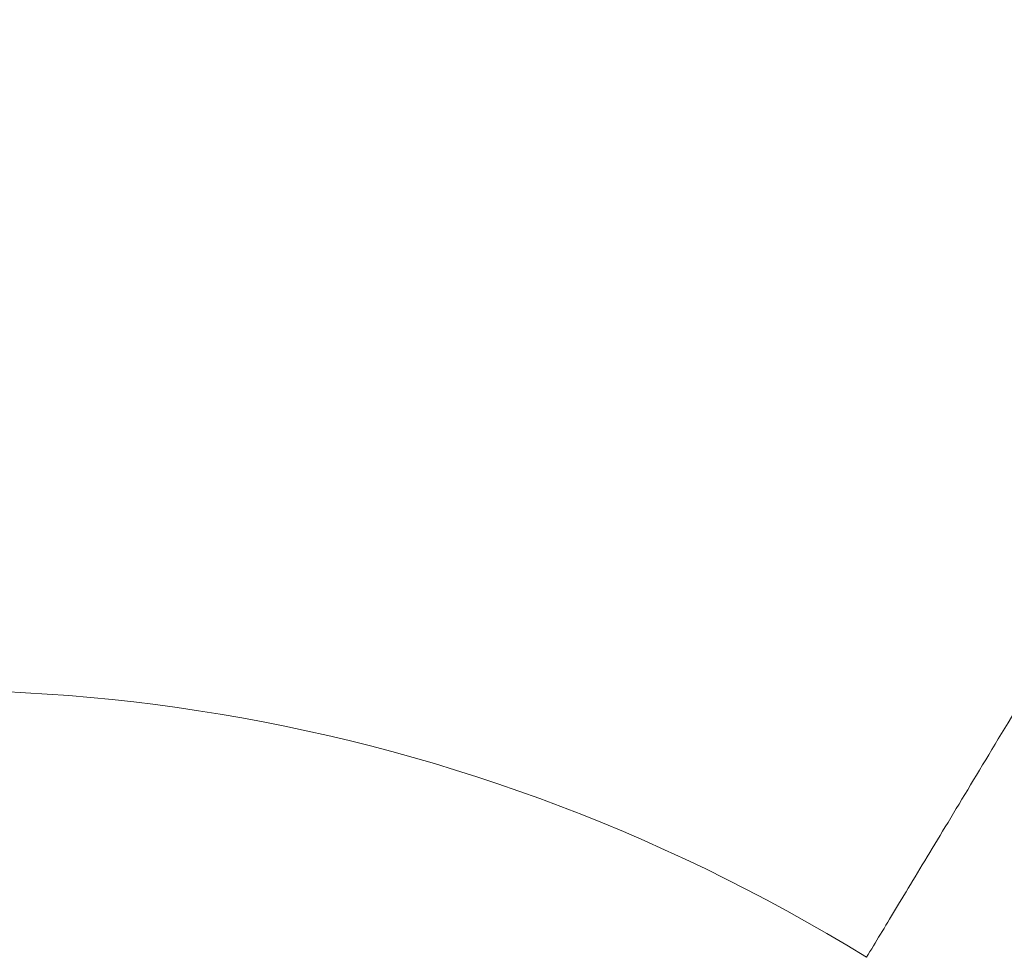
# Model space of a CAD drawing. Header units: millimetres. Extents: x 8 to 717, y 12 to 440.
# Tile 85 of 148: x 87.809 to 88.22, y 408.739 to 409.13. Entities that reach past the tile are written whole.
import ezdxf

# ---------------------------------------------------------------- set-up
doc = ezdxf.new("R2010")
doc.units = ezdxf.units.MM

msp = doc.modelspace()

# ---------------------------------------------------------------- linework, layer by layer
at = {"color": 252, "linetype": 'Continuous', "lineweight": 0}
msp.add_arc((87.76989, 408.10262), 0.74739, 58.31763, 148.30431, dxfattribs=at)
msp.add_open_spline([(93.36836, 417.23724), (93.30214, 417.13174), (93.16968, 416.92072), (92.96957, 416.60018), (92.76863, 416.27726), (92.54438, 415.9158), (92.29674, 415.51552), (92.02582, 415.0764), (91.7342, 414.60266), (91.42227, 414.09494), (91.09106, 413.55477), (90.80581, 413.08878), (90.56619, 412.6969), (90.37151, 412.37823), (90.17878, 412.06249), (89.98848, 411.75048), (89.81408, 411.46427), (89.65533, 411.20355), (89.51195, 410.96791), (89.38313, 410.75604), (89.26843, 410.56725), (89.16747, 410.40098), (89.0692, 410.23903), (88.97922, 410.09064), (88.89708, 409.95508), (88.82244, 409.83183), (88.75039, 409.71278), (88.6812, 409.59838), (88.6154, 409.48954), (88.55322, 409.3866), (88.49484, 409.28989), (88.44023, 409.19939), (88.38919, 409.11477), (88.34215, 409.03675), (88.29943, 408.96588), (88.26165, 408.90319), (88.23147, 408.85312), (88.20773, 408.81374), (88.18929, 408.78316), (88.17382, 408.75752), (88.16623, 408.74493), (88.16243, 408.73863)], degree=3, knots=[0, 0, 0, 0, 0.032937, 0.065876, 0.098817, 0.131755, 0.175727, 0.219699, 0.263671, 0.317588, 0.371504, 0.425419, 0.457821, 0.49023, 0.522638, 0.555039, 0.587433, 0.613086, 0.638742, 0.664393, 0.683708, 0.703023, 0.722222, 0.741421, 0.757407, 0.773405, 0.789405, 0.805398, 0.82138, 0.837156, 0.852943, 0.868729, 0.884502, 0.900734, 0.916983, 0.93323, 0.949461, 0.962061, 0.974661, 0.987331, 1, 1, 1, 1], dxfattribs=at)

doc.saveas('drawing.dxf')
